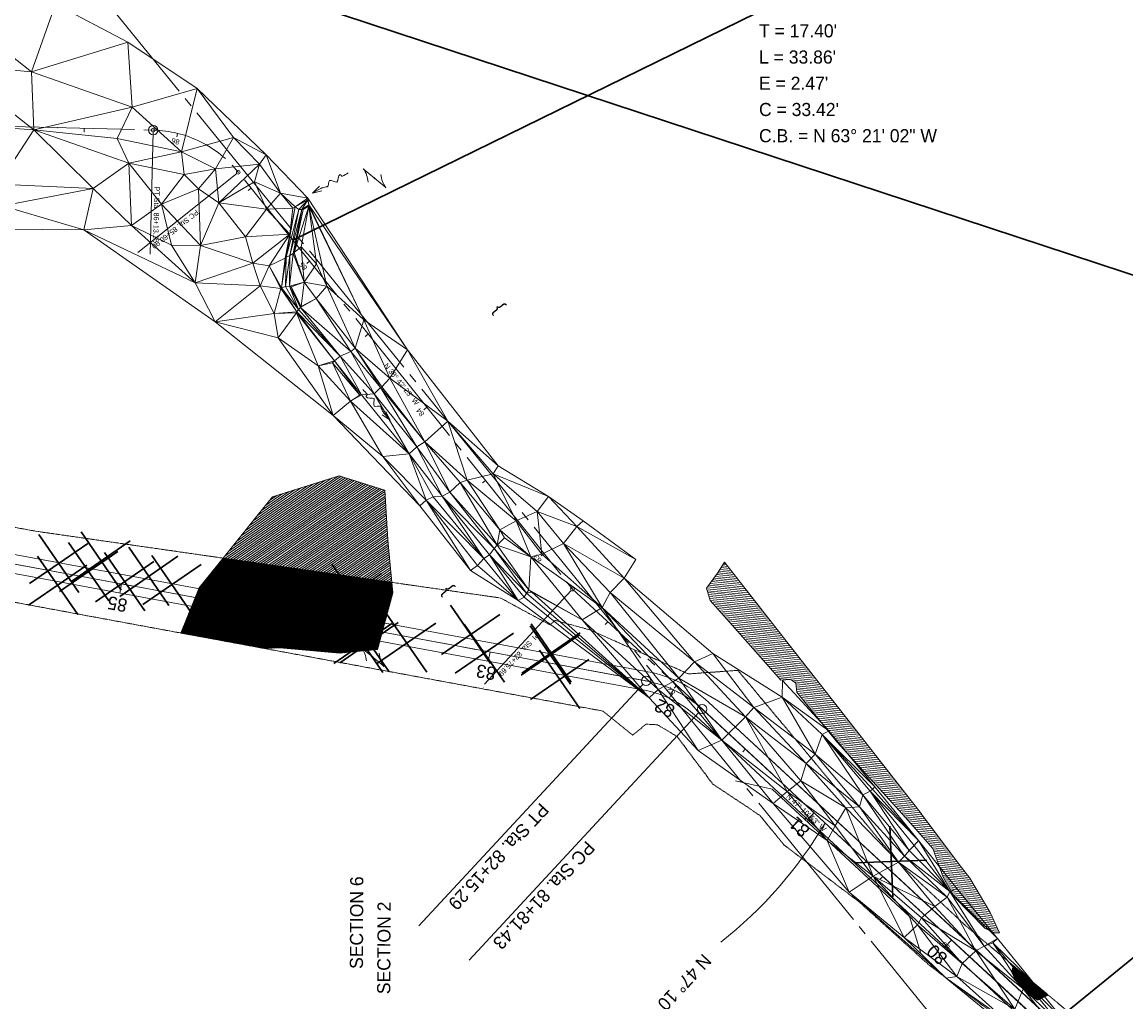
# Model space of a CAD drawing. Extents: x 2399984 to 2508823, y 556481 to 592637.
# Tile 28 of 158: x 2441208 to 2441797, y 560003 to 560526. Entities that reach past the tile are written whole.
import ezdxf
from ezdxf.enums import TextEntityAlignment as Align

# ---------------------------------------------------------------- set-up
doc = ezdxf.new("R2010")
doc.units = 0
doc.header["$MEASUREMENT"] = 0
for name, pattern in [('cl20', [100, 5, -5, 80, -5, 5]), ('cl50', [100, 7.5, -7.5, 70, -7.5, 7.5]), ('constlimit', [0.85, 0.65, -0.1, -0.1]), ('fencepr', [1, 0.925, 0.075]), ('stream', [1.4, 0.7, -0.1, 0.1, -0.1, 0.1, -0.1, 0.1, -0.1])]:
    doc.linetypes.add(name, pattern=pattern)
for name, color, linetype, lineweight in [('DR_X_Flow_Arrow', 151, 'Continuous', 0), ('DT_X_Triangles', 91, 'Continuous', 0), ('DV_X_Property_Line', 7, 'Continuous', 0), ('DV_X_Property_Line (Construction)', 7, 'Continuous', 0), ('DV_X_Text', 7, 'Continuous', 0), ('EV_Ecological_Wetlands', 151, 'stream', 13), ('GE_P_CL_20', 7, 'cl20', 13), ('GE_P_CL_50', 7, 'cl50', 13), ('PV_P_Bikeway', 193, 'Continuous', 13), ('RD_P_Fence', 230, 'fencepr', 13), ('RW_P_Const_Limits', 120, 'constlimit', 0), ('RW_X_CL_20', 6, 'cl20', 0), ('VG_P_Cells', 3, 'Continuous', 13), ('VG_P_Cells (Construction)', 3, 'Continuous', 13)]:
    doc.layers.add(name, color=color, linetype=linetype, lineweight=lineweight)
for name, color, linetype, lineweight, plot in [('GK_Visualization', 30, 'Continuous', 13, False), ('SC_Scratch1', 7, 'Continuous', 0, False), ('SC_Scratch2', 7, 'Continuous', 0, False)]:
    doc.layers.add(name, color=color, linetype=linetype, lineweight=lineweight, plot=plot)
doc.styles.add('Slanted-Normal LS 0.50', font='font31.shx', dxfattribs={"height": 0.14})
doc.styles.add('Style-font30', font='font30.shx')
doc.styles.add('Style-font31', font='font31.shx')

# ---------------------------------------------------------------- blocks, each defined once
blk = doc.blocks.new('X_21')
at = {"layer": 'GK_Visualization', "color": 1, "linetype": 'Continuous', "lineweight": 0}
for p, q in [((-0.07, -0.07), (0.07, 0.07)), ((-0.07, 0.07), (0.07, -0.07))]:
    blk.add_line(p, q, dxfattribs=at)
blk = doc.blocks.new('X_22')
at = {"layer": 'GK_Visualization', "color": 1, "linetype": 'Continuous', "lineweight": 0}
for p, q in [((-0.07, -0.07), (0.07, 0.07)), ((-0.07, 0.07), (0.07, -0.07))]:
    blk.add_line(p, q, dxfattribs=at)
blk = doc.blocks.new('X_23')
at = {"layer": 'GK_Visualization', "color": 1, "linetype": 'Continuous', "lineweight": 0}
for p, q in [((-0.07, -0.07), (0.07, 0.07)), ((-0.07, 0.07), (0.07, -0.07))]:
    blk.add_line(p, q, dxfattribs=at)
blk = doc.blocks.new('X_47')
at = {"layer": 'GK_Visualization', "color": 1, "linetype": 'Continuous', "lineweight": 0}
for p, q in [((-0.07, -0.07), (0.07, 0.07)), ((-0.07, 0.07), (0.07, -0.07))]:
    blk.add_line(p, q, dxfattribs=at)
blk = doc.blocks.new('DFL-X_3')
at = {"layer": 'DR_X_Flow_Arrow', "color": 151, "linetype": 'Continuous', "lineweight": 0, "flags": 128}
blk.add_lwpolyline([(-0.08, -0.0214), (0, 0), (-0.08, 0.0215)], dxfattribs=at)
at = {"layer": 'DR_X_Flow_Arrow', "color": 151, "linetype": 'Continuous', "lineweight": 0}
blk.add_open_spline([(0, 0), (-0.0277, 0.0001), (-0.0554, 0.0002), (-0.0831, 0.0002), (-0.0943, 0.0003), (-0.1051, 0.005), (-0.116, 0.0077), (-0.1231, 0.0095), (-0.1298, 0.0131), (-0.1368, 0.015), (-0.1547, 0.0198), (-0.1638, -0.0202), (-0.1793, -0.0218), (-0.1968, -0.0235), (-0.213, 0.0182), (-0.2278, 0.0195), (-0.2439, 0.0209), (-0.2656, -0.0277), (-0.2838, -0.0218), (-0.2903, -0.0196), (-0.2867, 0.0007), (-0.2951, 0.0006), (-0.3134, 0.0004), (-0.3317, 0.0002), (-0.35, 0)], degree=3, knots=[0, 0, 0, 0, 0.203531, 0.203531, 0.203531, 0.286234, 0.286234, 0.286234, 0.340272, 0.340272, 0.340272, 0.477755, 0.477755, 0.477755, 0.633727, 0.633727, 0.633727, 0.804111, 0.804111, 0.804111, 0.865463, 0.865463, 0.865463, 1, 1, 1, 1], dxfattribs=at)
blk = doc.blocks.new('DFL-X_4')
at = {"layer": 'DR_X_Flow_Arrow', "color": 151, "linetype": 'Continuous', "lineweight": 0, "flags": 128}
blk.add_lwpolyline([(-0.08, -0.0214), (0, 0), (-0.08, 0.0215)], dxfattribs=at)
at = {"layer": 'DR_X_Flow_Arrow', "color": 151, "linetype": 'Continuous', "lineweight": 0}
blk.add_open_spline([(0, 0), (-0.0277, 0.0001), (-0.0554, 0.0002), (-0.0831, 0.0003), (-0.0943, 0.0003), (-0.1051, 0.005), (-0.116, 0.0077), (-0.1231, 0.0095), (-0.1298, 0.0131), (-0.1368, 0.015), (-0.1546, 0.0198), (-0.1637, -0.0202), (-0.1792, -0.0218), (-0.1969, -0.0235), (-0.2128, 0.0182), (-0.2278, 0.0195), (-0.2441, 0.0209), (-0.2649, -0.0281), (-0.2838, -0.0218), (-0.2905, -0.0194), (-0.2867, 0.0007), (-0.2951, 0.0006), (-0.3134, 0.0004), (-0.3317, 0.0002), (-0.35, 0)], degree=3, knots=[0, 0, 0, 0, 0.203531, 0.203531, 0.203531, 0.286234, 0.286234, 0.286234, 0.340272, 0.340272, 0.340272, 0.477755, 0.477755, 0.477755, 0.633727, 0.633727, 0.633727, 0.804111, 0.804111, 0.804111, 0.865463, 0.865463, 0.865463, 1, 1, 1, 1], dxfattribs=at)
blk = doc.blocks.new('OHK_5')
at = {"layer": 'DV_X_Property_Line', "color": 2, "linetype": 'Continuous', "lineweight": 0}
blk.add_line((-0.1, -0.12), (0.1, 0.12), dxfattribs=at)
for centre, start, end in [((-0.058, 0.335), 273.6945, 306.337), ((0.058, -0.335), 93.6945, 126.337)]:
    blk.add_arc(centre, 0.267, start, end, dxfattribs=at)
at = {"layer": 'DV_X_Property_Line (Construction)', "color": 2, "linetype": 'Continuous', "lineweight": 30}
blk.add_point((0, 0), dxfattribs=at)
blk = doc.blocks.new('OHK_6')
at = {"layer": 'DV_X_Property_Line', "color": 2, "linetype": 'Continuous', "lineweight": 0}
blk.add_line((-0.1, -0.12), (0.1, 0.12), dxfattribs=at)
for centre, start, end in [((-0.058, 0.335), 273.6945, 306.337), ((0.058, -0.335), 93.6945, 126.337)]:
    blk.add_arc(centre, 0.267, start, end, dxfattribs=at)
at = {"layer": 'DV_X_Property_Line (Construction)', "color": 2, "linetype": 'Continuous', "lineweight": 30}
blk.add_point((0, 0), dxfattribs=at)
blk = doc.blocks.new('X_131')
at = {"layer": 'GK_Visualization', "color": 1, "linetype": 'Continuous', "lineweight": 0}
for p, q in [((-0.07, -0.07), (0.07, 0.07)), ((-0.07, 0.07), (0.07, -0.07))]:
    blk.add_line(p, q, dxfattribs=at)
blk = doc.blocks.new('X_132')
at = {"layer": 'GK_Visualization', "color": 1, "linetype": 'Continuous', "lineweight": 0}
for p, q in [((-0.07, -0.07), (0.07, 0.07)), ((-0.07, 0.07), (0.07, -0.07))]:
    blk.add_line(p, q, dxfattribs=at)
blk = doc.blocks.new('SURVPN-CROSS_52')
at = {"layer": 'GK_Visualization', "color": 30, "linetype": 'Continuous', "lineweight": 0}
for p, q in [((0.07, 0), (-0.07, 0)), ((0, 0.07), (0, -0.07))]:
    blk.add_line(p, q, dxfattribs=at)
blk = doc.blocks.new('SURVPN-CROSS_53')
at = {"layer": 'GK_Visualization', "color": 30, "linetype": 'Continuous', "lineweight": 0}
for p, q in [((0.07, 0), (-0.07, 0)), ((0, 0.07), (0, -0.07))]:
    blk.add_line(p, q, dxfattribs=at)
blk = doc.blocks.new('SURVPN-CROSS_54')
at = {"layer": 'GK_Visualization', "color": 30, "linetype": 'Continuous', "lineweight": 0}
for p, q in [((0.07, 0), (-0.07, 0)), ((0, 0.07), (0, -0.07))]:
    blk.add_line(p, q, dxfattribs=at)
blk = doc.blocks.new('SURVPN-CROSS_55')
at = {"layer": 'GK_Visualization', "color": 30, "linetype": 'Continuous', "lineweight": 0}
for p, q in [((0.07, 0), (-0.07, 0)), ((0, 0.07), (0, -0.07))]:
    blk.add_line(p, q, dxfattribs=at)
blk = doc.blocks.new('RMVD_5')
at = {"layer": 'VG_P_Cells', "color": 1, "linetype": 'Continuous', "lineweight": 30}
for p, q in [((-0.267, 0.267), (0.267, -0.267)), ((0.267, 0.267), (-0.267, -0.267))]:
    blk.add_line(p, q, dxfattribs=at)
at = {"layer": 'VG_P_Cells (Construction)', "color": 1, "linetype": 'Continuous', "lineweight": 30}
blk.add_point((0, 0), dxfattribs=at)
blk = doc.blocks.new('RMVD_6')
at = {"layer": 'VG_P_Cells', "color": 1, "linetype": 'Continuous', "lineweight": 30}
for p, q in [((-0.267, 0.267), (0.267, -0.267)), ((0.267, 0.267), (-0.267, -0.267))]:
    blk.add_line(p, q, dxfattribs=at)
at = {"layer": 'VG_P_Cells (Construction)', "color": 1, "linetype": 'Continuous', "lineweight": 30}
blk.add_point((0, 0), dxfattribs=at)
blk = doc.blocks.new('RMVD_7')
at = {"layer": 'VG_P_Cells', "color": 1, "linetype": 'Continuous', "lineweight": 30}
for p, q in [((-0.267, 0.267), (0.267, -0.267)), ((0.267, 0.267), (-0.267, -0.267))]:
    blk.add_line(p, q, dxfattribs=at)
at = {"layer": 'VG_P_Cells (Construction)', "color": 1, "linetype": 'Continuous', "lineweight": 30}
blk.add_point((0, 0), dxfattribs=at)
blk = doc.blocks.new('RMVD_8')
at = {"layer": 'VG_P_Cells', "color": 1, "linetype": 'Continuous', "lineweight": 30}
for p, q in [((-0.267, 0.267), (0.267, -0.267)), ((0.267, 0.267), (-0.267, -0.267))]:
    blk.add_line(p, q, dxfattribs=at)
at = {"layer": 'VG_P_Cells (Construction)', "color": 1, "linetype": 'Continuous', "lineweight": 30}
blk.add_point((0, 0), dxfattribs=at)
blk = doc.blocks.new('RMVD_9')
at = {"layer": 'VG_P_Cells', "color": 1, "linetype": 'Continuous', "lineweight": 30}
for p, q in [((-0.267, 0.267), (0.267, -0.267)), ((0.267, 0.267), (-0.267, -0.267))]:
    blk.add_line(p, q, dxfattribs=at)
at = {"layer": 'VG_P_Cells (Construction)', "color": 1, "linetype": 'Continuous', "lineweight": 30}
blk.add_point((0, 0), dxfattribs=at)
blk = doc.blocks.new('RMVD_10')
at = {"layer": 'VG_P_Cells', "color": 1, "linetype": 'Continuous', "lineweight": 30}
for p, q in [((-0.267, 0.267), (0.267, -0.267)), ((0.267, 0.267), (-0.267, -0.267))]:
    blk.add_line(p, q, dxfattribs=at)
at = {"layer": 'VG_P_Cells (Construction)', "color": 1, "linetype": 'Continuous', "lineweight": 30}
blk.add_point((0, 0), dxfattribs=at)
blk = doc.blocks.new('RMVD_11')
at = {"layer": 'VG_P_Cells', "color": 1, "linetype": 'Continuous', "lineweight": 30}
for p, q in [((-0.267, 0.267), (0.267, -0.267)), ((0.267, 0.267), (-0.267, -0.267))]:
    blk.add_line(p, q, dxfattribs=at)
at = {"layer": 'VG_P_Cells (Construction)', "color": 1, "linetype": 'Continuous', "lineweight": 30}
blk.add_point((0, 0), dxfattribs=at)
blk = doc.blocks.new('RMVD_12')
at = {"layer": 'VG_P_Cells', "color": 1, "linetype": 'Continuous', "lineweight": 30}
for p, q in [((-0.267, 0.267), (0.267, -0.267)), ((0.267, 0.267), (-0.267, -0.267))]:
    blk.add_line(p, q, dxfattribs=at)
at = {"layer": 'VG_P_Cells (Construction)', "color": 1, "linetype": 'Continuous', "lineweight": 30}
blk.add_point((0, 0), dxfattribs=at)
blk = doc.blocks.new('RMVD_13')
at = {"layer": 'VG_P_Cells', "color": 1, "linetype": 'Continuous', "lineweight": 30}
for p, q in [((-0.267, 0.267), (0.267, -0.267)), ((0.267, 0.267), (-0.267, -0.267))]:
    blk.add_line(p, q, dxfattribs=at)
at = {"layer": 'VG_P_Cells (Construction)', "color": 1, "linetype": 'Continuous', "lineweight": 30}
blk.add_point((0, 0), dxfattribs=at)
blk = doc.blocks.new('RMVD_14')
at = {"layer": 'VG_P_Cells', "color": 1, "linetype": 'Continuous', "lineweight": 30}
for p, q in [((-0.267, 0.267), (0.267, -0.267)), ((0.267, 0.267), (-0.267, -0.267))]:
    blk.add_line(p, q, dxfattribs=at)
at = {"layer": 'VG_P_Cells (Construction)', "color": 1, "linetype": 'Continuous', "lineweight": 30}
blk.add_point((0, 0), dxfattribs=at)
blk = doc.blocks.new('RMVD_15')
at = {"layer": 'VG_P_Cells', "color": 1, "linetype": 'Continuous', "lineweight": 30}
for p, q in [((-0.267, 0.267), (0.267, -0.267)), ((0.267, 0.267), (-0.267, -0.267))]:
    blk.add_line(p, q, dxfattribs=at)
at = {"layer": 'VG_P_Cells (Construction)', "color": 1, "linetype": 'Continuous', "lineweight": 30}
blk.add_point((0, 0), dxfattribs=at)
blk = doc.blocks.new('RMVD_16')
at = {"layer": 'VG_P_Cells', "color": 1, "linetype": 'Continuous', "lineweight": 30}
for p, q in [((-0.267, 0.267), (0.267, -0.267)), ((0.267, 0.267), (-0.267, -0.267))]:
    blk.add_line(p, q, dxfattribs=at)
at = {"layer": 'VG_P_Cells (Construction)', "color": 1, "linetype": 'Continuous', "lineweight": 30}
blk.add_point((0, 0), dxfattribs=at)
blk = doc.blocks.new('RMVD_17')
at = {"layer": 'VG_P_Cells', "color": 1, "linetype": 'Continuous', "lineweight": 30}
for p, q in [((-0.267, 0.267), (0.267, -0.267)), ((0.267, 0.267), (-0.267, -0.267))]:
    blk.add_line(p, q, dxfattribs=at)
at = {"layer": 'VG_P_Cells (Construction)', "color": 1, "linetype": 'Continuous', "lineweight": 30}
blk.add_point((0, 0), dxfattribs=at)
blk = doc.blocks.new('RMVD_18')
at = {"layer": 'VG_P_Cells', "color": 1, "linetype": 'Continuous', "lineweight": 30}
for p, q in [((-0.267, 0.267), (0.267, -0.267)), ((0.267, 0.267), (-0.267, -0.267))]:
    blk.add_line(p, q, dxfattribs=at)
at = {"layer": 'VG_P_Cells (Construction)', "color": 1, "linetype": 'Continuous', "lineweight": 30}
blk.add_point((0, 0), dxfattribs=at)
blk = doc.blocks.new('RMVD_19')
at = {"layer": 'VG_P_Cells', "color": 1, "linetype": 'Continuous', "lineweight": 30}
for p, q in [((-0.267, 0.267), (0.267, -0.267)), ((0.267, 0.267), (-0.267, -0.267))]:
    blk.add_line(p, q, dxfattribs=at)
at = {"layer": 'VG_P_Cells (Construction)', "color": 1, "linetype": 'Continuous', "lineweight": 30}
blk.add_point((0, 0), dxfattribs=at)
blk = doc.blocks.new('RMVD_20')
at = {"layer": 'VG_P_Cells', "color": 1, "linetype": 'Continuous', "lineweight": 30}
for p, q in [((-0.267, 0.267), (0.267, -0.267)), ((0.267, 0.267), (-0.267, -0.267))]:
    blk.add_line(p, q, dxfattribs=at)
at = {"layer": 'VG_P_Cells (Construction)', "color": 1, "linetype": 'Continuous', "lineweight": 30}
blk.add_point((0, 0), dxfattribs=at)
blk = doc.blocks.new('RMVD_39')
at = {"layer": 'VG_P_Cells', "color": 1, "linetype": 'Continuous', "lineweight": 30}
for p, q in [((-0.267, 0.267), (0.267, -0.267)), ((0.267, 0.267), (-0.267, -0.267))]:
    blk.add_line(p, q, dxfattribs=at)
at = {"layer": 'VG_P_Cells (Construction)', "color": 1, "linetype": 'Continuous', "lineweight": 30}
blk.add_point((0, 0), dxfattribs=at)

msp = doc.modelspace()

# ---------------------------------------------------------------- hatches: boundary and pattern name
at = {"layer": 'EV_Ecological_Wetlands', "linetype": 'Continuous'}
h = msp.add_hatch(dxfattribs=at)
h.set_pattern_fill('HATCH', color=256, style=0, pattern_type=2)
h.set_pattern_definition([(214.5199, (2441374.8153, 560241.3567), (0.566692, -0.82393), [])])
h.paths.add_polyline_path([(2441402.89, 560247.35), (2441402.58, 560252.42), (2441401.15, 560276), (2441376.84, 560283.81), (2441341.25, 560272.53), (2441332.88, 560262.11), (2441314.94, 560239.78), (2441404.94, 560226.84)])
h = msp.add_hatch(dxfattribs=at)
h.set_pattern_fill('HATCH', color=256, style=0, pattern_type=2)
h.set_pattern_definition([(259.5199, (2441350.44532, 560222.71165), (0.2458295, -0.0454735), [])])
h.paths.add_polyline_path([(2441345.24, 560191.95), (2441376.95, 560189.07), (2441397.32, 560191), (2441405.49, 560221.31), (2441404.94, 560226.84), (2441314.94, 560239.78), (2441302.19, 560223.92), (2441292.34, 560199.8), (2441337.14, 560191.52)])
h = msp.add_hatch(dxfattribs=at)
h.set_pattern_fill('HATCH', color=256, style=0, pattern_type=2)
h.set_pattern_definition([(214.5199, (2441363.5963, 560219.7356), (0.566692, -0.82393), [])])
h.paths.add_polyline_path([(2441345.24, 560191.95), (2441376.95, 560189.07), (2441397.32, 560191), (2441405.49, 560221.31), (2441404.94, 560226.84), (2441314.94, 560239.78), (2441302.19, 560223.92), (2441292.34, 560199.8), (2441337.14, 560191.52)])
h = msp.add_hatch(dxfattribs=at)
h.set_pattern_fill('HATCH', color=256, style=0, pattern_type=2)
h.set_pattern_definition([(174.46573, (2441619.7035, 560178.7183), (-0.096441, -0.9953387), [])])
h.paths.add_polyline_path([(2441729.15, 560039.65), (2441724.15, 560050.6), (2441713.39, 560068.86), (2441708.87, 560074.56), (2441687.93, 560102.6), (2441687.35, 560103.38), (2441582.49, 560237.61), (2441578.66, 560231.85), (2441572.77, 560223.72), (2441574.85, 560217.13), (2441586.72, 560203.74), (2441612.48, 560174.68), (2441617.82, 560174.94), (2441620.56, 560173.12), (2441620.95, 560168.3), (2441642.55, 560141.58), (2441679.01, 560101.3), (2441693.6, 560084.7), (2441699.07, 560069.47), (2441705.19, 560058.79), (2441721.34, 560042.26), (2441726.42, 560039.65)])
h = msp.add_hatch(dxfattribs=at)
h.set_pattern_fill('HATCH', color=256, style=0, pattern_type=2)
h.set_pattern_definition([(217.2794, (2441740.50786, 560016.12458), (0.1514255, -0.198923), [])])
h.paths.add_polyline_path([(2441735.7, 560018.73), (2441737.76, 560014.5), (2441740.99, 560011.7), (2441744.29, 560008.14), (2441746.98, 560005.28), (2441749.58, 560003.76), (2441754.68, 560006.36), (2441754.99, 560006.69), (2441736.49, 560022.23)])

# ---------------------------------------------------------------- linework, layer by layer
at = {"layer": 'EV_Ecological_Wetlands', "linetype": 'Continuous', "flags": 128}
for points in [[(2441402.89, 560247.35), (2441402.58, 560252.42), (2441401.15, 560276), (2441376.84, 560283.81), (2441341.25, 560272.53), (2441332.88, 560262.11), (2441314.94, 560239.78), (2441404.94, 560226.84), (2441402.89, 560247.35)], [(2441345.24, 560191.95), (2441376.95, 560189.07), (2441397.32, 560191), (2441405.49, 560221.31), (2441404.94, 560226.84), (2441314.94, 560239.78), (2441302.19, 560223.92), (2441292.34, 560199.8), (2441337.14, 560191.52), (2441345.24, 560191.95)], [(2441345.24, 560191.95), (2441376.95, 560189.07), (2441397.32, 560191), (2441405.49, 560221.31), (2441404.94, 560226.84), (2441314.94, 560239.78), (2441302.19, 560223.92), (2441292.34, 560199.8), (2441337.14, 560191.52), (2441345.24, 560191.95)], [(2441729.15, 560039.65), (2441724.15, 560050.6), (2441713.39, 560068.86), (2441708.87, 560074.56), (2441687.93, 560102.6), (2441687.35, 560103.38), (2441582.49, 560237.61), (2441578.66, 560231.85), (2441572.77, 560223.72), (2441574.85, 560217.13), (2441586.72, 560203.74), (2441612.48, 560174.68), (2441617.82, 560174.94), (2441620.56, 560173.12), (2441620.95, 560168.3), (2441642.55, 560141.58), (2441679.01, 560101.3), (2441693.6, 560084.7), (2441699.07, 560069.47), (2441705.19, 560058.79), (2441721.34, 560042.26), (2441726.42, 560039.65), (2441729.15, 560039.65)], [(2441735.7, 560018.73), (2441737.76, 560014.5), (2441740.99, 560011.7), (2441744.29, 560008.14), (2441746.98, 560005.28), (2441749.58, 560003.76), (2441754.68, 560006.36), (2441754.99, 560006.69), (2441736.49, 560022.23), (2441735.7, 560018.73)]]:
    msp.add_lwpolyline(points, close=True, dxfattribs=at)
at = {"layer": 'GE_P_CL_20'}
for p, q in [((2441277.63, 560468.32), (2440764.12, 560480.82)), ((2441501.34, 560223.29), (2441322.99, 560445.86)), ((2441754.32, 559988.88), (2441501.34, 560223.29))]:
    msp.add_line(p, q, dxfattribs=at)
at = {"layer": 'GE_P_CL_20', "linetype": 'Continuous'}
for p, q in [((2441240.79, 560469.22), (2441240.74, 560467.22)), ((2441277.6, 560467.32), (2441276.02, 560402.16)), ((2441290.64, 560466.57), (2441290.15, 560464.63)), ((2441322.21, 560445.23), (2441269.4, 560402.91)), ((2441329.8, 560437.35), (2441328.24, 560436.1)), ((2441361.07, 560398.34), (2441359.51, 560397.09)), ((2441392.34, 560359.32), (2441390.78, 560358.07)), ((2441423.6, 560320.3), (2441422.04, 560319.05)), ((2441454.87, 560281.28), (2441453.31, 560280.03)), ((2441486.14, 560242.26), (2441484.58, 560241.01)), ((2441500.66, 560222.56), (2441454.3, 560172.53)), ((2441520.18, 560205.83), (2441518.82, 560204.37)), ((2441556.86, 560171.85), (2441555.5, 560170.38)), ((2441593.53, 560137.86), (2441592.17, 560136.4)), ((2441630.21, 560103.88), (2441628.85, 560102.41)), ((2441666.88, 560069.9), (2441665.52, 560068.43)), ((2441703.56, 560035.91), (2441702.2, 560034.45))]:
    msp.add_line(p, q, dxfattribs=at)
for centre in [(2441277.63, 560468.32), (2441322.99, 560445.86), (2441501.34, 560223.29)]:
    msp.add_circle(centre, 1, dxfattribs=at)
at = {"layer": 'GE_P_CL_20'}
msp.add_arc((2441276.17, 560408.34), 60, 38.70633, 88.60525, dxfattribs=at)
at = {"layer": 'GE_P_CL_50'}
for p, q in [((2441540.61, 560174.22), (2440920.75, 560288.88)), ((2441754.32, 559988.88), (2441570.48, 560159.23))]:
    msp.add_line(p, q, dxfattribs=at)
at = {"layer": 'GE_P_CL_50', "linetype": 'Continuous'}
for p, q in [((2441260.65, 560226), (2441259.74, 560221.09)), ((2441358.98, 560207.82), (2441358.07, 560202.9)), ((2441457.32, 560189.63), (2441456.41, 560184.71)), ((2441538.91, 560172.38), (2441419.4, 560043.42)), ((2441555.13, 560169.56), (2441553.01, 560165.03)), ((2441568.78, 560157.4), (2441446.22, 560025.13)), ((2441630.21, 560103.88), (2441626.81, 560100.21)), ((2441703.56, 560035.91), (2441700.16, 560032.25))]:
    msp.add_line(p, q, dxfattribs=at)
for centre in [(2441277.63, 560468.32), (2441540.61, 560174.22), (2441570.48, 560159.23)]:
    msp.add_circle(centre, 2.5, dxfattribs=at)
at = {"layer": 'GE_P_CL_50'}
msp.add_arc((2441529.69, 560115.22), 60, 47.18135, 79.51989, dxfattribs=at)
at = {"layer": 'GE_P_CL_50', "linetype": 'Continuous', "extrusion": (0, 0, -1)}
msp.add_arc((-2441435.73, 560217.54), 233.19, 210.73604, 231.62557, dxfattribs=at)
at = {"layer": 'GK_Visualization', "color": 1}
msp.add_line((2441754.32, 559988.88), (2441570.48, 560159.23), dxfattribs=at)
at = {"layer": 'GK_Visualization', "color": 1, "flags": 128}
msp.add_lwpolyline([(2441570.48, 560159.23, 0.142047), (2441540.61, 560174.22), (2440920.75, 560288.88, -0.221565), (2440879.47, 560318.29, 0.367642), (2440806.46, 560344.98), (2440506.24, 560233.98, -0.370651), (2440432.93, 560261.22), (2440366.26, 560381.79, 0.037029), (2440361.4, 560389.22), (2440318.88, 560444.78), (2440293.97, 560482.32, -0.041128), (2440289.22, 560490.96), (2440256.67, 560563.59)], format="xyb", dxfattribs=at)
at = {"layer": 'GK_Visualization', "color": 30}
msp.add_arc((2441529.69, 560115.22), 60, 47.18135, 79.51989, dxfattribs=at)
at = {"layer": 'PV_P_Bikeway'}
for p, q in [((2441541.52, 560179.14), (2440921.66, 560293.8)), ((2441539.7, 560169.3), (2440919.84, 560283.96)), ((2441567.08, 560155.56), (2441750.66, 559985.45))]:
    msp.add_line(p, q, dxfattribs=at)
at = {"layer": 'PV_P_Bikeway', "color": 193}
msp.add_line((2441573.87, 560162.9), (2441757.98, 559992.31), dxfattribs=at)
at = {"layer": 'PV_P_Bikeway', "extrusion": (0, 0, -1)}
for radius in [65, 55]:
    msp.add_arc((-2441529.69, 560115.22), radius, 100.48011, 132.81865, dxfattribs=at)
at = {"layer": 'RD_P_Fence'}
for p, q in [((2441607.79, 560116.47), (2441588.29, 560120.91)), ((2441607.79, 560116.47), (2441681.14, 560048.5)), ((2441687.05, 560029.4), (2441681.14, 560048.5))]:
    msp.add_line(p, q, dxfattribs=at)
at = {"layer": 'RW_P_Const_Limits'}
for p, q in [((2441242.26, 560209.07), (2440917.11, 560269.21)), ((2441214.97, 560254.16), (2441165.94, 560263.09)), ((2441462.94, 560218.5), (2441214.97, 560254.16)), ((2441489.27, 560204.21), (2441462.94, 560218.5)), ((2441517.59, 560158.14), (2441242.26, 560209.07)), ((2441492.11, 560206.55), (2441489.27, 560204.21)), ((2441510.68, 560201.46), (2441492.11, 560206.55)), ((2441510.68, 560201.46), (2441563.16, 560177.98)), ((2441563.16, 560177.98), (2441589.59, 560179.86)), ((2441517.59, 560158.14), (2441533.44, 560145.27)), ((2441538.07, 560149.08), (2441533.44, 560145.27)), ((2441540.56, 560151.13), (2441538.07, 560149.08)), ((2441546.7, 560150.82), (2441540.56, 560151.13)), ((2441546.7, 560150.82), (2441557.15, 560144.54)), ((2441654.27, 560056.28), (2441614.1, 560086.74))]:
    msp.add_line(p, q, dxfattribs=at)
at = {"layer": 'RW_P_Const_Limits', "flags": 128}
for points in [[(2442238.02, 559415.35), (2442205.36, 559453.24), (2442174.58, 559492.66), (2442144.39, 559532.55), (2442112.1, 559570.74), (2442076.84, 559606.51), (2442045.87, 559645.77), (2442015.86, 559685.81), (2441982.18, 559722.87), (2441955.7, 559765.78), (2441930.64, 559809.84), (2441888.63, 559840.13), (2441858.73, 559880.26), (2441830.95, 559922.11), (2441796.06, 559958.19), (2441765.54, 559997.82), (2441710.85, 560043.78), (2441674.48, 560078.1), (2441589.59, 560179.86)], [(2441614.1, 560086.74), (2441601.29, 560102.45), (2441576.19, 560119.15), (2441557.15, 560144.54)], [(2441933.93, 559748.1), (2441933.93, 559748.1), (2441896.45, 559782.07), (2441864.87, 559820.84), (2441829.46, 559856.49), (2441804.18, 559900.37), (2441771.73, 559938.43), (2441745.73, 559981.73), (2441691.35, 560022.73), (2441654.27, 560056.28)]]:
    msp.add_lwpolyline(points, dxfattribs=at)
at = {"layer": 'RW_X_CL_20'}
msp.add_line((2442616.69, 558860.03), (2438921.81, 563402.2), dxfattribs=at)
at = {"layer": 'SC_Scratch1', "color": 2, "lineweight": 30}
msp.add_line((2441352.12, 560409.5), (2442619.7, 561031.47), dxfattribs=at)
at = {"layer": 'SC_Scratch1', "color": 4, "lineweight": 30}
msp.add_line((2442019.54, 560318.57), (2440494.45, 560821.54), dxfattribs=at)
at = {"layer": 'SC_Scratch1', "color": 3, "lineweight": 30}
msp.add_line((2441754.32, 559988.88), (2442129, 560294.3), dxfattribs=at)
at = {"layer": 'SC_Scratch2', "color": 4, "linetype": 'Continuous', "lineweight": 30}
msp.add_line((2441757.72, 559992.55), (2441573.87, 560162.9), dxfattribs=at)

# ---------------------------------------------------------------- block references
at = {"layer": 'DR_X_Flow_Arrow', "color": 151, "linetype": 'Continuous', "lineweight": 0}
for name, p, xscale, yscale, zscale, rotation in [('DFL-X_3', (2441362.55, 560434.68), 62.49999999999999, 62.49999999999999, 62.49999999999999, 209.3737271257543), ('DFL-X_4', (2441404.01, 560313.5), 62.50000000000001, 62.50000000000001, 62.50000000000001, 311.7049244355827)]:
    msp.add_blockref(name, p, dxfattribs=dict(at, xscale=xscale, yscale=yscale, zscale=zscale, rotation=rotation))
at = {"layer": 'DV_X_Property_Line', "color": 2, "linetype": 'Continuous', "lineweight": 30, "xscale": 50, "yscale": 50, "zscale": 50, "rotation": 89.79094907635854}
for name, p in [('OHK_6', (2441395.7, 560442.61)), ('OHK_5', (2441394.77, 560186.96))]:
    msp.add_blockref(name, p, dxfattribs=at)
at = {"layer": 'GK_Visualization', "color": 1, "linetype": 'Continuous', "lineweight": 0}
for name, p in [('X_47', (2441226.49, 560469.57)), ('X_23', (2441277.63, 560468.32)), ('X_22', (2441322.99, 560445.86)), ('X_21', (2441501.34, 560223.29)), ('X_132', (2441540.61, 560174.22)), ('X_131', (2441570.48, 560159.23))]:
    msp.add_blockref(name, p, dxfattribs=at)
at = {"layer": 'GK_Visualization', "color": 30, "linetype": 'Continuous', "lineweight": 0}
for name, p in [('SURVPN-CROSS_52', (2441540.61, 560174.22)), ('SURVPN-CROSS_54', (2441557.71, 560171.05)), ('SURVPN-CROSS_53', (2441570.48, 560159.23)), ('SURVPN-CROSS_55', (2441529.69, 560115.22))]:
    msp.add_blockref(name, p, dxfattribs=at)
at = {"layer": 'VG_P_Cells', "color": 1, "linetype": 'Continuous', "lineweight": 30}
for name, p, xscale, yscale, zscale, rotation in [('RMVD_16', (2441249.82, 560238.25), 50.00000000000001, 50.00000000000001, 50.00000000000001, 169.52), ('RMVD_15', (2441227.23, 560236.93), 50.00000000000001, 50.00000000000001, 50.00000000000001, 169.52), ('RMVD_20', (2441243.15, 560232.61), 50.00000000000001, 50.00000000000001, 50.00000000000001, 169.52), ('RMVD_17', (2441262.35, 560227.23), 50.00000000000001, 50.00000000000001, 50.00000000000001, 169.52), ('RMVD_19', (2441275.27, 560230.09), 50.00000000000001, 50.00000000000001, 50.00000000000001, 169.52), ('RMVD_14', (2441226.63, 560225.32), 50.00000000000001, 50.00000000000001, 50.00000000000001, 169.52), ('RMVD_18', (2441287.56, 560225.72), 50.00000000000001, 50.00000000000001, 50.00000000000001, 169.52), ('RMVD_8', (2441383.86, 560220.8), 50.00000000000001, 50.00000000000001, 50.00000000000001, 169.52), ('RMVD_13', (2441446.93, 560199.08), 50.00000000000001, 50.00000000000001, 50.00000000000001, 169.52), ('RMVD_9', (2441389.45, 560194.23), 50.00000000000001, 50.00000000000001, 50.00000000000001, 169.52), ('RMVD_10', (2441392.76, 560194.64), 50.00000000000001, 50.00000000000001, 50.00000000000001, 169.52), ('RMVD_11', (2441412.84, 560194.41), 50.00000000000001, 50.00000000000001, 50.00000000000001, 169.52), ('RMVD_12', (2441454.28, 560189.06), 50.00000000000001, 50.00000000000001, 50.00000000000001, 169.52), ('RMVD_7', (2441489.53, 560188.09), 50.00000000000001, 50.00000000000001, 50.00000000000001, 169.52), ('RMVD_6', (2441489.91, 560189.12), 50.00000000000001, 50.00000000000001, 50.00000000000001, 169.52), ('RMVD_5', (2441494.5, 560175.01), 50.00000000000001, 50.00000000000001, 50.00000000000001, 169.52), ('RMVD_39', (2441671.46, 560077.79), 50, 50, 50, 137.1813526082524)]:
    msp.add_blockref(name, p, dxfattribs=dict(at, xscale=xscale, yscale=yscale, zscale=zscale, rotation=rotation))

# ---------------------------------------------------------------- texts
at = {"layer": 'DV_X_Text', "style": 'Slanted-Normal LS 0.50'}
for p in [(2441461.1, 560372.53), (2441433.86, 560222.2)]:
    msp.add_text('}', height=7, rotation=129.1271, dxfattribs=at).set_placement(p, align=Align.MIDDLE_CENTER)
for s, p in [('SECTION 6', (2441382.53, 560020.48)), ('SECTION 2', (2441397.1, 560007))]:
    msp.add_text(s, height=7, rotation=89.79095, dxfattribs=at).set_placement(p, align=Align.TOP_LEFT)
at = {"layer": 'GE_P_CL_20', "linetype": 'Continuous', "style": 'Style-font31'}
for s, rotation, p in [('86', 166.04799, (2441289.82, 560463.68)), ('85', 128.70633, (2441358.68, 560396.52)), ('84', 128.70633, (2441421.18, 560318.53)), ('83', 128.70633, (2441483.77, 560240.42)), ('82', 137.18135, (2441554.82, 560169.65)), ('81', 137.18135, (2441628.01, 560101.82)), ('80', 137.18135, (2441701.41, 560033.81))]:
    msp.add_text(s, height=2.8, rotation=rotation, dxfattribs=at).set_placement(p, align=Align.CENTER)
for s, rotation, p in [('PT Sta. 86+13.15', 268.60525, (2441278.3, 560438.29)), ('PC Sta. 85+60.90', 218.70633, (2441300.45, 560426)), ('PI  Sta. 82+75.69', 227.18135, (2441481.97, 560200.34))]:
    msp.add_text(s, height=2.8, rotation=rotation, dxfattribs=at).set_placement(p)
for s, rotation, p in [('N 38%%d 42\' 23" W', 308.70633, (2441411.2, 560333.54)), ('N 47%%d 10\' 53" W', 317.18135, (2441627.03, 560104.92))]:
    msp.add_text(s, height=2.8, rotation=rotation, dxfattribs=at).set_placement(p, align=Align.TOP_CENTER)
at = {"layer": 'GE_P_CL_50', "style": 'Style-font31'}
for s, p in [("T = 17.40'", (2441600.85, 560524.82)), ("L = 33.86'", (2441600.85, 560510.82)), ("E = 2.47'", (2441600.85, 560496.82)), ("C = 33.42'", (2441600.85, 560482.82)), ('C.B. = N 63%%d 21\' 02" W', (2441600.85, 560468.82))]:
    msp.add_text(s, height=7, dxfattribs=at).set_placement(p, align=Align.TOP_LEFT)
at = {"layer": 'GE_P_CL_50', "linetype": 'Continuous', "style": 'Style-font31'}
for s, rotation, p in [('85', 169.51989, (2441259.1, 560218.66)), ('84', 169.51989, (2441357.3, 560200.5)), ('83', 169.51989, (2441455.84, 560182.27)), ('82', 154.9144, (2441551.95, 560162.77)), ('81', 137.18135, (2441624.72, 560098.74)), ('80', 137.18135, (2441698.2, 560030.65))]:
    msp.add_text(s, height=7, rotation=rotation, dxfattribs=at).set_placement(p, align=Align.CENTER)
for s, p in [('PT Sta. 82+15.29', (2441484.19, 560109.62)), ('PC Sta. 81+81.43', (2441508.74, 560089.36))]:
    msp.add_text(s, height=7, rotation=227.18135, dxfattribs=at).set_placement(p)
msp.add_text('N 47%%d 10\' 53" W', height=7, rotation=227.18135, dxfattribs=at).set_placement((2441553.58, 560000.08), align=Align.TOP_CENTER)
at = {"layer": 'GK_Visualization', "color": 1, "style": 'Style-font30'}
for s, p in [('TEMP24', (2441226.49, 560469.57)), ('TEMP103', (2441277.63, 560468.32)), ('TEMP102', (2441322.99, 560445.86)), ('TEMP101', (2441501.34, 560223.29)), ('TEMP1001', (2441540.61, 560174.22)), ('TEMP1000', (2441570.48, 560159.23))]:
    msp.add_text(s, height=0.14, dxfattribs=at).set_placement(p, align=Align.RIGHT)
at = {"layer": 'RW_P_Const_Limits', "style": 'Style-font31'}
msp.add_text('9', height=0.7, rotation=169.51989, dxfattribs=at).set_placement((2441453.81, 560170.75), align=Align.MIDDLE_CENTER)

# ---------------------------------------------------------------- meshes
at = {"layer": 'DT_X_Triangles'}
mesh = msp.add_polyface(dxfattribs=at)
corners = [(2441047.76, 560519.57), (2441100.74, 560528.86), (2441093.52, 560504.29), (2441053.71, 560461.94), (2441093.65, 560480.18), (2441098.78, 560454.21), (2441065.28, 560425.78), (2441102.43, 560415.54), (2441169.67, 560503.39), (2441170.21, 560471.44), (2441153.85, 560444.35), (2441169.92, 560532.99), (2441152.06, 560415.73), (2441197.17, 560427.8), (2441240.53, 560415.1), (2441194.87, 560439.39), (2441212.6, 560499.51), (2441213.85, 560468.48), (2441225.51, 560535.63), (2441245.59, 560437.17), (2441264, 560515.22), (2441266.34, 560480.55), (2441258.33, 560463.84), (2441264.63, 560450.74), (2441266.08, 560417.3), (2441299.92, 560386.75), (2441310.63, 560365.99), (2441292.61, 560456.69), (2441301.07, 560490.54), (2441294.04, 560444.64), (2441282, 560428.72), (2441287.45, 560406.86)]
mesh.append_faces([[corners[k] for k in face] for face in [(0, 1, 2), (3, 4, 5), (6, 5, 7), (2, 1, 8), (2, 8, 4), (4, 8, 9), (4, 9, 10), (4, 10, 5), (5, 10, 7), (1, 11, 8), (7, 10, 12), (12, 10, 13), (12, 13, 14), (10, 9, 15), (10, 15, 13), (8, 11, 16), (8, 16, 17), (8, 17, 9), (11, 18, 16), (9, 17, 15), (15, 17, 19), (15, 19, 13), (13, 19, 14), (16, 18, 20), (16, 20, 21), (16, 21, 17), (17, 21, 22), (17, 22, 23), (17, 23, 19), (14, 24, 25), (14, 25, 26), (14, 19, 24), (19, 23, 24), (22, 21, 27), (22, 27, 23), (20, 28, 21), (23, 27, 29), (23, 29, 30), (23, 30, 24), (24, 30, 31), (24, 31, 25), (21, 28, 27)]])
mesh = msp.add_polyface(dxfattribs=at)
corners = [(2441282, 560428.72), (2441302.75, 560406.78), (2441287.45, 560406.86), (2441294.04, 560444.64), (2441301.85, 560436.9), (2441292.61, 560456.69), (2441310.85, 560447.65), (2441301.07, 560490.54), (2441320.37, 560464.41), (2441337.89, 560455.19), (2441312.62, 560429.43), (2441326.87, 560411.4), (2441334.36, 560450.08), (2441331.73, 560440.69), (2441338.1, 560426.02), (2441350.52, 560412.81), (2441345.61, 560434.69), (2441360.12, 560431.98), (2441352.18, 560426.55), (2441353.3, 560427.29), (2441348.53, 560400.43), (2441355.25, 560425.92), (2441350.57, 560401.34), (2441356.88, 560425.95), (2441352.24, 560402.35), (2441352.79, 560402.91), (2441357.55, 560425.91), (2441360.56, 560427.65), (2441356.62, 560406.02), (2441360.06, 560431.12), (2441360.64, 560428.4)]
mesh.append_faces([[corners[k] for k in face] for face in [(0, 1, 2), (0, 3, 4), (0, 4, 1), (5, 6, 3), (5, 7, 8), (5, 8, 6), (3, 6, 4), (7, 9, 8), (4, 6, 10), (4, 10, 1), (1, 10, 11), (6, 8, 12), (6, 12, 10), (10, 13, 14), (10, 14, 11), (10, 12, 13), (8, 9, 12), (11, 14, 15), (13, 12, 16), (13, 16, 14), (12, 9, 16), (9, 17, 16), (14, 18, 15), (14, 16, 18), (16, 17, 19), (16, 19, 18), (20, 15, 19), (20, 19, 21), (15, 18, 19), (22, 23, 24), (22, 21, 23), (24, 23, 25), (25, 23, 26), (25, 26, 27), (25, 27, 28), (19, 17, 29), (19, 29, 21), (21, 29, 23), (23, 29, 30), (23, 30, 26), (26, 30, 27), (29, 17, 30)]])
mesh = msp.add_polyface(dxfattribs=at)
corners = [(2441344.23, 560357.33), (2441365.67, 560342.37), (2441373.69, 560315.93), (2441354.02, 560370.74), (2441354.31, 560371.24), (2441374.29, 560345.19), (2441355.19, 560372.51), (2441377.4, 560347.58), (2441356.22, 560373.6), (2441364.51, 560378.49), (2441383.06, 560350.19), (2441356.62, 560406.02), (2441360.56, 560427.65), (2441364.75, 560396.99), (2441358.14, 560387.05), (2441370.27, 560384.93), (2441360.12, 560431.98), (2441413.31, 560351.03), (2441360.64, 560428.4), (2441389.96, 560367.04), (2441385.28, 560351.97), (2441373.28, 560344.14), (2441382.85, 560323.59), (2441387.77, 560326.79), (2441388.66, 560326.98), (2441395.57, 560327.59), (2441414.14, 560295.41), (2441398.88, 560330.86), (2441403.95, 560335.88), (2441399.57, 560331.23), (2441418.31, 560299.17), (2441422.57, 560301.89), (2441434.74, 560313), (2441461.69, 560289.1)]
mesh.append_faces([[corners[k] for k in face] for face in [(0, 1, 2), (3, 4, 5), (3, 5, 1), (4, 6, 7), (4, 7, 5), (6, 8, 7), (8, 9, 10), (8, 10, 7), (11, 12, 13), (14, 13, 15), (14, 15, 9), (16, 17, 18), (12, 18, 19), (12, 19, 15), (12, 15, 13), (18, 17, 19), (9, 15, 20), (9, 20, 10), (1, 21, 22), (1, 22, 2), (1, 5, 21), (15, 19, 20), (21, 5, 23), (21, 23, 22), (5, 7, 24), (5, 24, 23), (7, 10, 25), (7, 25, 24), (22, 23, 24), (22, 24, 26), (10, 20, 27), (10, 27, 25), (20, 19, 28), (20, 28, 29), (20, 29, 27), (24, 25, 26), (19, 17, 28), (25, 27, 30), (27, 29, 31), (29, 28, 31), (28, 17, 32), (28, 32, 31), (17, 33, 32)]])
mesh = msp.add_polyface(dxfattribs=at)
corners = [(2441287.45, 560406.86), (2441302.75, 560406.78), (2441299.92, 560386.75), (2441334.59, 560385.12), (2441310.63, 560365.99), (2441330.75, 560397.25), (2441326.87, 560411.4), (2441344.23, 560357.33), (2441373.69, 560315.93), (2441342.17, 560370.32), (2441350.52, 560412.81), (2441339.42, 560395.88), (2441345.69, 560383.77), (2441348.01, 560399.93), (2441346.06, 560384.07), (2441354.31, 560371.24), (2441354.02, 560370.74), (2441365.67, 560342.37), (2441348.53, 560400.43), (2441348.14, 560384.76), (2441355.19, 560372.51), (2441350.57, 560401.34), (2441350.34, 560385.04), (2441355.25, 560425.92), (2441358.14, 560387.05), (2441351.28, 560384.71), (2441356.22, 560373.6), (2441352.24, 560402.35), (2441356.6, 560374.16), (2441352.79, 560402.91), (2441356.62, 560406.02), (2441364.51, 560378.49), (2441364.75, 560396.99)]
mesh.append_faces([[corners[k] for k in face] for face in [(0, 1, 2), (2, 3, 4), (2, 1, 5), (2, 5, 3), (1, 6, 5), (4, 7, 8), (4, 3, 9), (4, 9, 7), (6, 10, 5), (5, 10, 11), (5, 11, 3), (3, 11, 12), (3, 12, 9), (11, 13, 14), (11, 14, 12), (11, 10, 13), (9, 12, 15), (9, 15, 16), (9, 16, 7), (7, 16, 17), (12, 14, 15), (14, 13, 18), (14, 18, 19), (14, 19, 20), (14, 20, 15), (13, 10, 18), (19, 18, 21), (19, 21, 22), (19, 22, 20), (18, 23, 21), (22, 24, 25), (22, 25, 26), (22, 26, 20), (22, 21, 27), (22, 27, 24), (25, 24, 28), (25, 28, 26), (27, 29, 24), (29, 30, 24), (26, 28, 31), (28, 24, 31), (30, 32, 24)]])
mesh = msp.add_polyface(dxfattribs=at)
corners = [(2441373.69, 560315.93), (2441382.85, 560323.59), (2441400.14, 560293.99), (2441419.82, 560267.67), (2441414.14, 560295.41), (2441395.57, 560327.59), (2441418.31, 560299.17), (2441398.88, 560330.86), (2441422.57, 560301.89), (2441423.25, 560270.82), (2441431.81, 560272.96), (2441427.04, 560272.43), (2441435.93, 560274.98), (2441446.83, 560233.23), (2441434.74, 560313), (2441445.17, 560281.48), (2441441.48, 560280.16), (2441453.95, 560239.63), (2441450.65, 560235.84), (2441459.47, 560244.98), (2441457.1, 560241.56), (2441461.69, 560289.1), (2441459.03, 560284.83), (2441461.21, 560246.7), (2441462.63, 560254.97), (2441471.31, 560259.73), (2441488.61, 560272.75), (2441482.52, 560264.65), (2441464.97, 560250.67), (2441479.11, 560240.53), (2441484.98, 560241.9), (2441503.61, 560256.61), (2441496.46, 560247.68), (2441506.99, 560259.64), (2441535.15, 560239.02)]
mesh.append_faces([[corners[k] for k in face] for face in [(0, 1, 2), (0, 2, 3), (1, 4, 2), (5, 6, 4), (7, 8, 6), (2, 4, 9), (2, 9, 3), (4, 10, 11), (4, 11, 9), (4, 6, 10), (6, 8, 12), (6, 12, 10), (3, 9, 13), (8, 14, 15), (8, 15, 16), (8, 16, 12), (9, 11, 17), (9, 17, 18), (11, 10, 17), (10, 12, 19), (10, 19, 20), (10, 20, 17), (14, 21, 22), (14, 22, 15), (12, 16, 23), (12, 23, 19), (16, 15, 24), (16, 24, 23), (15, 25, 24), (15, 22, 25), (22, 21, 26), (22, 26, 27), (22, 27, 25), (23, 24, 28), (24, 25, 29), (24, 29, 28), (25, 27, 30), (27, 26, 31), (27, 31, 32), (27, 32, 30), (26, 33, 31), (31, 33, 34)]])
mesh = msp.add_polyface(dxfattribs=at)
corners = [(2441423.25, 560270.82), (2441450.65, 560235.84), (2441446.83, 560233.23), (2441472.37, 560217.24), (2441453.95, 560239.63), (2441457.1, 560241.56), (2441459.47, 560244.98), (2441476.71, 560221.05), (2441475.53, 560218.93), (2441461.21, 560246.7), (2441478.11, 560222.78), (2441464.97, 560250.67), (2441479.11, 560240.53), (2441471.31, 560259.73), (2441484.98, 560241.9), (2441542.21, 560165.12), (2441479.66, 560221.64), (2441506.55, 560206.85), (2441517.14, 560213.47), (2441496.46, 560247.68), (2441503.61, 560256.61), (2441528.97, 560229.16), (2441521.36, 560221.42), (2441535.15, 560239.02), (2441547.02, 560169.67), (2441558.15, 560175.71), (2441554.82, 560173.73), (2441566.5, 560184.39), (2441576.15, 560188.84), (2441568.45, 560137.17), (2441580.98, 560142.53), (2441593.59, 560155.07), (2441598.03, 560160.13), (2441608.34, 560108.75)]
mesh.append_faces([[corners[k] for k in face] for face in [(0, 1, 2), (2, 1, 3), (1, 4, 3), (4, 5, 3), (5, 6, 7), (5, 7, 8), (5, 8, 3), (6, 9, 10), (6, 10, 7), (9, 11, 12), (9, 12, 10), (13, 14, 12), (3, 8, 15), (8, 7, 15), (7, 10, 16), (7, 16, 15), (10, 17, 16), (10, 12, 17), (12, 14, 18), (12, 18, 17), (16, 17, 15), (14, 19, 18), (19, 20, 21), (19, 21, 22), (19, 22, 18), (20, 23, 21), (17, 18, 24), (17, 24, 15), (18, 22, 25), (18, 25, 26), (18, 26, 24), (22, 21, 27), (22, 27, 25), (21, 28, 27), (15, 24, 29), (24, 26, 30), (24, 30, 29), (26, 25, 30), (25, 27, 31), (25, 31, 30), (27, 28, 32), (29, 30, 33)]])
mesh = msp.add_polyface(dxfattribs=at)
corners = [(2441566.5, 560184.39), (2441598.03, 560160.13), (2441593.59, 560155.07), (2441576.15, 560188.84), (2441613.27, 560165.52), (2441580.98, 560142.53), (2441615.83, 560115.16), (2441608.34, 560108.75), (2441626.08, 560130.14), (2441623.16, 560120.97), (2441630.81, 560135.07), (2441637.25, 560088.96), (2441648.96, 560061.45), (2441613.37, 560174.53), (2441638.18, 560147.64), (2441634.58, 560145.63), (2441641.54, 560096.79), (2441647.2, 560106.55), (2441654.54, 560106.97), (2441656.33, 560113.43), (2441662.58, 560117.72), (2441661.34, 560116.45), (2441660.24, 560115.43), (2441661.8, 560070.06), (2441675.22, 560077.38), (2441678.38, 560037.28), (2441700.67, 560015.48), (2441678.43, 560080.59), (2441680.91, 560083.69), (2441685.92, 560089.01), (2441683.65, 560086.29), (2441685.37, 560044.02)]
mesh.append_faces([[corners[k] for k in face] for face in [(0, 1, 2), (3, 4, 1), (5, 2, 6), (5, 6, 7), (2, 1, 8), (2, 8, 9), (2, 9, 6), (1, 4, 10), (1, 10, 8), (7, 6, 11), (7, 11, 12), (4, 13, 14), (4, 14, 15), (4, 15, 10), (6, 9, 16), (6, 16, 11), (9, 8, 17), (9, 17, 16), (8, 10, 18), (8, 18, 17), (10, 15, 19), (10, 19, 18), (15, 14, 20), (15, 20, 21), (15, 21, 22), (15, 22, 19), (11, 16, 23), (11, 23, 12), (16, 17, 23), (17, 18, 24), (17, 24, 23), (12, 23, 25), (12, 25, 26), (18, 19, 27), (18, 27, 24), (19, 22, 28), (19, 28, 27), (22, 21, 29), (22, 29, 30), (22, 30, 28), (21, 20, 29), (23, 31, 25)]])
mesh = msp.add_polyface(dxfattribs=at)
corners = [(2441661.8, 560070.06), (2441675.22, 560077.38), (2441694.71, 560053.83), (2441687.48, 560047.78), (2441685.37, 560044.02), (2441678.43, 560080.59), (2441701.33, 560058.7), (2441678.38, 560037.28), (2441706.4, 560016.48), (2441700.67, 560015.48), (2441680.91, 560083.69), (2441702.6, 560061.82), (2441683.65, 560086.29), (2441685.92, 560089.01), (2441709.23, 560023.33), (2441706.44, 560063.4), (2441716.51, 560030.21), (2441731.88, 559993.67), (2441747.9, 559976.89), (2441721.06, 560032.61), (2441728.12, 560036.65), (2441737.42, 559998.95), (2441741.78, 560009.82), (2441725.65, 560034.46), (2441746.39, 560014.18), (2441744.33, 560011.95), (2441759.05, 559988.31), (2441752.93, 559981.81), (2441760.73, 559991.99), (2441762.86, 559993.76), (2441788.2, 559959.83)]
mesh.append_faces([[corners[k] for k in face] for face in [(0, 1, 2), (0, 2, 3), (0, 3, 4), (1, 5, 6), (1, 6, 2), (7, 8, 9), (7, 4, 8), (5, 10, 11), (5, 11, 6), (10, 12, 11), (12, 13, 11), (4, 3, 14), (4, 14, 8), (13, 15, 11), (3, 16, 14), (3, 2, 16), (2, 6, 16), (9, 8, 17), (9, 17, 18), (6, 11, 19), (6, 19, 16), (11, 15, 20), (11, 20, 19), (8, 14, 21), (8, 21, 17), (14, 16, 21), (16, 19, 22), (16, 22, 21), (19, 20, 23), (19, 23, 22), (23, 20, 24), (23, 24, 25), (23, 25, 22), (17, 21, 18), (21, 22, 26), (21, 26, 27), (21, 27, 18), (22, 25, 28), (22, 28, 26), (25, 24, 29), (25, 29, 28), (28, 29, 30)]])

doc.saveas('drawing.dxf')
